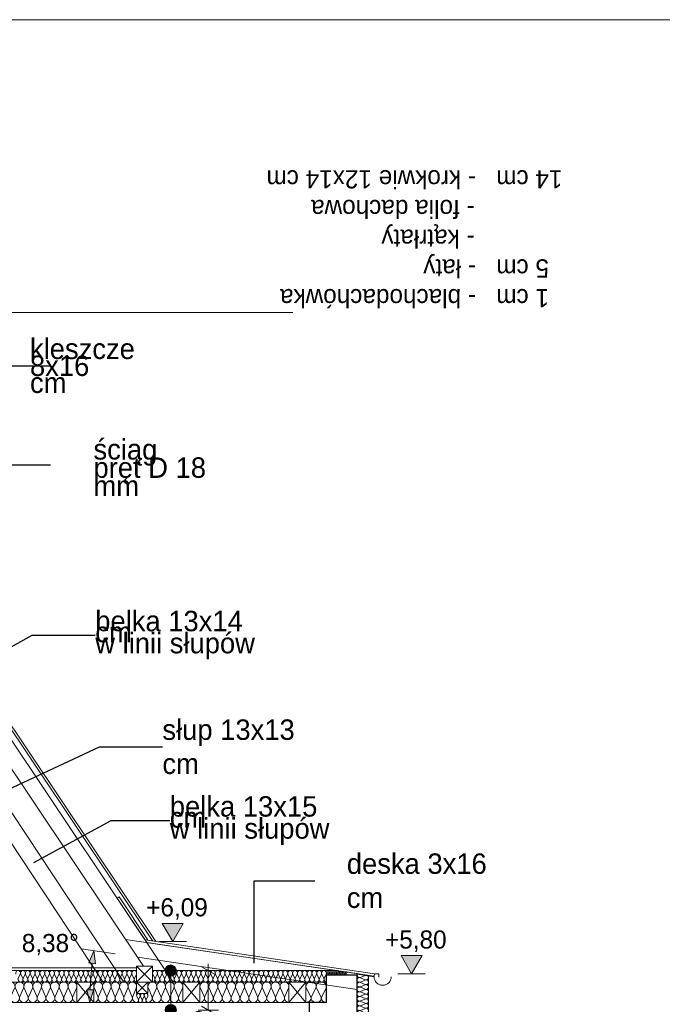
# Model space of a CAD drawing. Extents: x -623047 to -199286, y -27077 to 168279.
# Tile 15 of 194: x -607727 to -602074, y -6796 to 1873. Entities that reach past the tile are written whole.
import ezdxf

# ---------------------------------------------------------------- set-up
doc = ezdxf.new("R2010")
doc.units = 0
doc.header["$MEASUREMENT"] = 0
for name, color, linetype, lineweight in [('0_Nr_Pióra__21', 7, 'Continuous', 9), ('0_Nr_Pióra__5', 7, 'Continuous', 13), ('Arch opisy_Nr_Pióra__21', 7, 'Continuous', 9), ('ARCH TABELA_Nr_Pióra__21', 7, 'Continuous', 9), ('INWENT DACH_Nr_Pióra__21', 7, 'Continuous', 9), ('INWENT KONST. DREWNIANA_Nr_Pióra__21', 7, 'Continuous', 9), ('INWENT OPISY_Nr_Pióra__1', 7, 'Continuous', 25), ('INWENT OPISY_Nr_Pióra__21', 7, 'Continuous', 9), ('INWENT RURY SPUSTOWE_Nr_Pióra__21', 7, 'Continuous', 9), ('INWENT WYMIARY_Nr_Pióra__21', 7, 'Continuous', 9), ('INWENT.ŚCIANY_Nr_Pióra__1', 7, 'Continuous', 25), ('INWENT.ŚCIANY_Nr_Pióra__21', 7, 'Continuous', 9)]:
    doc.layers.add(name, color=color, linetype=linetype, lineweight=lineweight)
for name, color, linetype in [('Arch ocieplenie', 7, 'Continuous'), ('Arch opisy', 7, 'Continuous'), ('Inwent Izolacje', 7, 'Continuous'), ('INWENT WYMIARY', 7, 'Continuous')]:
    doc.layers.add(name, color=color, linetype=linetype)
for name, color, linetype, lineweight, true_color in [('Arch ocieplenie_Nr_Pióra__44', 7, 'Continuous', 13, 0x029e21), ('Arch stropy_Nr_Pióra__44', 7, 'Continuous', 13, 0x029e21), ('Arch stropy_Nr_Pióra__9', 7, 'Continuous', 13, 0x3dad99), ('Inwent Izolacje_Nr_Pióra__2', 7, 'Continuous', 13, 0x7f7f7f), ('INWENT.ŚCIANY_Nr_Pióra__3', 7, 'Continuous', 13, 0xff6600)]:
    doc.layers.add(name, color=color, linetype=linetype, lineweight=lineweight, true_color=true_color)
doc.styles.add('GENERATED_STYLE_2', font='txt')
doc.styles.add('GENERATED_STYLE_4', font='txt')
doc.styles.add('GENERATED_STYLE_5', font='txt')
doc.dimstyles.new('GENERATED_STYLE__4', dxfattribs={"dimtxt": 160.000002, "dimasz": 91.2, "dimexe": 0.18, "dimexo": 0, "dimgap": 0.09, "dimtad": 1, "dimdec": 0, "dimlfac": 0.1, "dimzin": 0, "dimdsep": 46, "dimtxsty": 'GENERATED_STYLE_2', "dimblk": 'ARROWHEAD_2', "dimblk1": 'ARROWHEAD_2', "dimblk2": 'ARROWHEAD_2', "dimcen": 0.09, "dimclrd": 7, "dimclre": 7, "dimclrt": 7, "dimazin": 0, "dimtfac": 1, "dimtdec": 4, "dimtmove": 2, "dimatfit": 3, "dimfxl": 0, "dimtolj": 1, "dimtzin": 0, "dimarcsym": 0})
doc.dimstyles.new('GENERATED_STYLE__5', dxfattribs={"dimtxt": 160.000002, "dimasz": 110.144928, "dimexe": 0.18, "dimexo": 40, "dimgap": 0.09, "dimtad": 1, "dimtih": 1, "dimtoh": 1, "dimdec": 0, "dimzin": 0, "dimdsep": 46, "dimtxsty": 'GENERATED_STYLE_2', "dimblk": 'ARROWHEAD_5', "dimblk1": 'ARROWHEAD_5', "dimblk2": 'ARROWHEAD_5', "dimcen": 0.09, "dimclrd": 7, "dimclre": 7, "dimclrt": 7, "dimazin": 0, "dimtfac": 1, "dimtdec": 4, "dimtmove": 2, "dimatfit": 3, "dimfxl": 0, "dimtolj": 1, "dimtzin": 0, "dimarcsym": 0})
doc.dimstyles.new('GENERATED_STYLE__7', dxfattribs={"dimtxt": 0.18, "dimasz": 182.4, "dimexe": 0.18, "dimexo": 0.0625, "dimgap": 0.09, "dimtad": 0, "dimtih": 1, "dimtoh": 1, "dimdec": 4, "dimzin": 0, "dimdsep": 46, "dimcen": 0.09, "dimadec": 0, "dimazin": 0, "dimtfac": 1, "dimtdec": 4, "dimtmove": 0, "dimatfit": 3, "dimldrblk": 'ARROWHEAD_5', "dimfxl": 0, "dimtolj": 1, "dimtzin": 0, "dimarcsym": 0})

# ---------------------------------------------------------------- blocks, each defined once
blk = doc.blocks.new('Izolacja cieplna 14_71', base_point=(-612699, -6599.6))
at = {"layer": 'Arch ocieplenie_Nr_Pióra__44', "linetype": 'Continuous'}
for p, q in [((-607739.8, -6569.8), (-607722.1, -6529.4)), ((-607718.5, -6529.4), (-607700.8, -6569.8)), ((-607697.3, -6569.8), (-607679.6, -6529.4)), ((-607676, -6529.4), (-607658.3, -6569.8)), ((-607654.7, -6569.8), (-607637, -6529.4)), ((-607633.4, -6529.4), (-607615.7, -6569.8)), ((-607612.2, -6569.8), (-607594.4, -6529.4)), ((-607590.9, -6529.4), (-607573.2, -6569.8)), ((-607569.6, -6569.8), (-607551.9, -6529.4)), ((-607548.3, -6529.4), (-607530.6, -6569.8)), ((-607527, -6569.8), (-607509.3, -6529.4)), ((-607505.8, -6529.4), (-607488.1, -6569.8)), ((-607484.5, -6569.8), (-607466.8, -6529.4)), ((-607463.2, -6529.4), (-607445.5, -6569.8)), ((-607441.9, -6569.8), (-607424.2, -6529.4)), ((-607420.7, -6529.4), (-607403, -6569.8)), ((-607399.4, -6569.8), (-607381.7, -6529.4)), ((-607378.1, -6529.4), (-607360.4, -6569.8)), ((-607356.8, -6569.8), (-607339.1, -6529.4)), ((-607335.6, -6529.4), (-607317.9, -6569.8)), ((-607314.3, -6569.8), (-607296.6, -6529.4)), ((-607293, -6529.4), (-607275.3, -6569.8)), ((-607271.7, -6569.8), (-607254, -6529.4)), ((-607250.4, -6529.4), (-607232.7, -6569.8)), ((-607229.2, -6569.8), (-607211.5, -6529.4)), ((-607207.9, -6529.4), (-607190.2, -6569.8)), ((-607186.6, -6569.8), (-607168.9, -6529.4)), ((-607165.3, -6529.4), (-607147.6, -6569.8)), ((-607144.1, -6569.8), (-607126.4, -6529.4)), ((-607122.8, -6529.4), (-607105.1, -6569.8)), ((-607101.5, -6569.8), (-607083.8, -6529.4)), ((-607080.2, -6529.4), (-607062.5, -6569.8)), ((-607059, -6569.8), (-607041.3, -6529.4)), ((-607037.7, -6529.4), (-607020, -6569.8)), ((-607016.4, -6569.8), (-606998.7, -6529.4)), ((-606995.1, -6529.4), (-606977.4, -6569.8)), ((-606973.9, -6569.8), (-606956.2, -6529.4)), ((-606952.6, -6529.4), (-606934.9, -6569.8)), ((-606931.3, -6569.8), (-606913.6, -6529.4)), ((-606910, -6529.4), (-606892.3, -6569.8)), ((-606888.7, -6569.8), (-606871, -6529.4)), ((-606867.5, -6529.4), (-606849.8, -6569.8)), ((-606846.2, -6569.8), (-606828.5, -6529.4)), ((-606824.9, -6529.4), (-606807.2, -6569.8)), ((-606803.6, -6569.8), (-606785.9, -6529.4)), ((-606782.4, -6529.4), (-606764.7, -6569.8)), ((-606761.1, -6569.8), (-606743.4, -6529.4)), ((-606739.8, -6529.4), (-606722.1, -6569.8)), ((-606718.5, -6569.8), (-606700.8, -6529.4))]:
    blk.add_line(p, q, dxfattribs=at)
for centre, start_param, end_param in [((-607741.6, -6520.9), 5.870392, 9.837571), ((-607699, -6520.9), 5.870392, 9.837571), ((-607656.5, -6520.9), 5.870392, 9.837571), ((-607613.9, -6520.9), 5.870392, 9.837571), ((-607571.4, -6520.9), 5.870392, 9.837571), ((-607528.8, -6520.9), 5.870392, 9.837571), ((-607486.3, -6520.9), 5.870392, 9.837571), ((-607443.7, -6520.9), 5.870392, 9.837571), ((-607401.2, -6520.9), 5.870392, 9.837571), ((-607358.6, -6520.9), 5.870392, 9.837571), ((-607316.1, -6520.9), 5.870392, 9.837571), ((-607273.5, -6520.9), 5.870392, 9.837571), ((-607231, -6520.9), 5.870392, 9.837571), ((-607188.4, -6520.9), 5.870392, 9.837571), ((-607145.9, -6520.9), 5.870392, 9.837571), ((-607103.3, -6520.9), 5.870392, 9.837571), ((-607060.7, -6520.9), 5.870392, 9.837571), ((-607018.2, -6520.9), 5.870392, 9.837571), ((-606975.6, -6520.9), 5.870392, 9.837571), ((-606933.1, -6520.9), 5.870392, 9.837571), ((-606890.5, -6520.9), 5.870392, 9.837571), ((-606848, -6520.9), 5.870392, 9.837571), ((-606805.4, -6520.9), 5.870392, 9.837571), ((-606762.9, -6520.9), 5.870392, 9.837571), ((-606720.3, -6520.9), 5.870392, 9.837571), ((-607720.3, -6578.4), 2.7288, 6.695979), ((-607677.8, -6578.4), 2.7288, 6.695979), ((-607635.2, -6578.4), 2.7288, 6.695979), ((-607592.7, -6578.4), 2.7288, 6.695979), ((-607550.1, -6578.4), 2.7288, 6.695979), ((-607507.6, -6578.4), 2.7288, 6.695979), ((-607465, -6578.4), 2.7288, 6.695979), ((-607422.4, -6578.4), 2.7288, 6.695979), ((-607379.9, -6578.4), 2.7288, 6.695979), ((-607337.3, -6578.4), 2.7288, 6.695979), ((-607294.8, -6578.4), 2.7288, 6.695979), ((-607252.2, -6578.4), 2.7288, 6.695979), ((-607209.7, -6578.4), 2.7288, 6.695979), ((-607167.1, -6578.4), 2.7288, 6.695979), ((-607124.6, -6578.4), 2.7288, 6.695979), ((-607082, -6578.4), 2.7288, 6.695979), ((-607039.5, -6578.4), 2.7288, 6.695979), ((-606996.9, -6578.4), 2.7288, 6.695979), ((-606954.4, -6578.4), 2.7288, 6.695979), ((-606911.8, -6578.4), 2.7288, 6.695979), ((-606869.3, -6578.4), 2.7288, 6.695979), ((-606826.7, -6578.4), 2.7288, 6.695979), ((-606784.2, -6578.4), 2.7288, 6.695979), ((-606741.6, -6578.4), 2.7288, 6.695979), ((-606699, -6578.4), 2.7288, 4.712389)]:
    blk.add_ellipse(centre, major_axis=(21.3, 0), ratio=0.999587, start_param=start_param, end_param=end_param, dxfattribs=at)
blk = doc.blocks.new('Izolacja cieplna 14_78', base_point=(-607924, -6779.6))
at = {"layer": 'Arch ocieplenie_Nr_Pióra__44', "linetype": 'Continuous'}
for p, q in [((-607920.8, -6653.3), (-607888.4, -6726)), ((-607881.9, -6726), (-607849.5, -6653.3)), ((-607843, -6653.3), (-607810.6, -6726)), ((-607804.1, -6726), (-607771.8, -6653.3)), ((-607765.2, -6653.3), (-607732.9, -6726)), ((-607726.3, -6726), (-607694, -6653.3)), ((-607687.4, -6653.3), (-607655.1, -6726)), ((-607648.6, -6726), (-607616.2, -6653.3)), ((-607609.7, -6653.3), (-607577.3, -6726)), ((-607570.8, -6726), (-607538.4, -6653.3)), ((-607531.9, -6653.3), (-607499.5, -6726)), ((-607493, -6726), (-607460.6, -6653.3)), ((-607454.1, -6653.3), (-607421.8, -6726)), ((-607415.2, -6726), (-607382.9, -6653.3)), ((-607376.3, -6653.3), (-607344, -6726)), ((-607337.4, -6726), (-607305.1, -6653.3)), ((-607298.6, -6653.3), (-607266.2, -6726)), ((-607259.7, -6726), (-607227.3, -6653.3))]:
    blk.add_line(p, q, dxfattribs=at)
for centre, start_param, end_param in [((-607885.2, -6637.9), 5.870392, 9.837571), ((-607807.4, -6637.9), 5.870392, 9.837571), ((-607729.6, -6637.9), 5.870392, 9.837571), ((-607651.8, -6637.9), 5.870392, 9.837571), ((-607574, -6637.9), 5.870392, 9.837571), ((-607496.3, -6637.9), 5.870392, 9.837571), ((-607418.5, -6637.9), 5.870392, 9.837571), ((-607340.7, -6637.9), 5.870392, 9.837571), ((-607262.9, -6637.9), 5.870392, 9.837571), ((-607924, -6741.3), 4.712389, 6.695979), ((-607846.3, -6741.3), 2.7288, 6.695979), ((-607768.5, -6741.3), 2.7288, 6.695979), ((-607690.7, -6741.3), 2.7288, 6.695979), ((-607612.9, -6741.3), 2.7288, 6.695979), ((-607535.2, -6741.3), 2.7288, 6.695979), ((-607457.4, -6741.3), 2.7288, 6.695979), ((-607379.6, -6741.3), 2.7288, 6.695979), ((-607301.8, -6741.3), 2.7288, 6.695979), ((-607224, -6741.3), 2.7288, 4.712389)]:
    blk.add_ellipse(centre, major_axis=(38.9, 0), ratio=0.984395, start_param=start_param, end_param=end_param, dxfattribs=at)
blk = doc.blocks.new('Izolacja cieplna 14_79', base_point=(-607074, -6779.6))
at = {"layer": 'Arch ocieplenie_Nr_Pióra__44', "linetype": 'Continuous'}
for p, q in [((-607070.9, -6653.3), (-607039.7, -6726)), ((-607033.4, -6726), (-607002.2, -6653.3)), ((-606995.9, -6653.3), (-606964.7, -6726)), ((-606958.4, -6726), (-606927.2, -6653.3)), ((-606920.9, -6653.3), (-606889.7, -6726)), ((-606883.4, -6726), (-606852.2, -6653.3)), ((-606845.9, -6653.3), (-606814.7, -6726)), ((-606808.4, -6726), (-606777.2, -6653.3)), ((-606770.9, -6653.3), (-606739.7, -6726)), ((-606733.4, -6726), (-606702.2, -6653.3))]:
    blk.add_line(p, q, dxfattribs=at)
for centre, start_param, end_param in [((-607036.5, -6637.9), 4.299595, 8.266775), ((-606961.5, -6637.9), 4.299595, 8.266775), ((-606886.5, -6637.9), 4.299595, 8.266775), ((-606811.5, -6637.9), 4.299595, 8.266775), ((-606736.5, -6637.9), 4.299595, 8.266775), ((-607074, -6741.3), 3.141593, 5.125182), ((-606999, -6741.3), 1.158004, 5.125183), ((-606924, -6741.3), 1.158004, 5.125183), ((-606849, -6741.3), 1.158004, 5.125183), ((-606774, -6741.3), 1.158004, 5.125183), ((-606699, -6741.3), 1.158004, 3.141593)]:
    blk.add_ellipse(centre, major_axis=(0, 38.3), ratio=0.979573, start_param=start_param, end_param=end_param, dxfattribs=at)
blk = doc.blocks.new('Izolacja cieplna 14_86', base_point=(-605029, -6599.6))
at = {"layer": 'Arch ocieplenie_Nr_Pióra__44', "linetype": 'Continuous'}
for p, q in [((-606539.6, -6569.8), (-606557.3, -6529.4)), ((-606518.3, -6529.4), (-606536, -6569.8)), ((-606497.1, -6569.8), (-606514.8, -6529.4)), ((-606475.8, -6529.4), (-606493.5, -6569.8)), ((-606454.6, -6569.8), (-606472.3, -6529.4)), ((-606433.3, -6529.4), (-606451, -6569.8)), ((-606412.1, -6569.8), (-606429.8, -6529.4)), ((-606390.8, -6529.4), (-606408.5, -6569.8)), ((-606369.6, -6569.8), (-606387.3, -6529.4)), ((-606348.3, -6529.4), (-606366, -6569.8)), ((-606327.1, -6569.8), (-606344.8, -6529.4)), ((-606305.8, -6529.4), (-606323.5, -6569.8)), ((-606284.6, -6569.8), (-606302.3, -6529.4)), ((-606263.3, -6529.4), (-606281, -6569.8)), ((-606242.1, -6569.8), (-606259.8, -6529.4)), ((-606220.8, -6529.4), (-606238.5, -6569.8)), ((-606199.6, -6569.8), (-606217.3, -6529.4)), ((-606178.3, -6529.4), (-606196, -6569.8)), ((-606157.1, -6569.8), (-606174.8, -6529.4)), ((-606135.8, -6529.4), (-606153.5, -6569.8)), ((-606114.6, -6569.8), (-606132.3, -6529.4)), ((-606093.3, -6529.4), (-606111, -6569.8)), ((-606072.1, -6569.8), (-606089.8, -6529.4)), ((-606050.8, -6529.4), (-606068.5, -6569.8)), ((-606029.6, -6569.8), (-606047.3, -6529.4)), ((-606008.3, -6529.4), (-606026, -6569.8)), ((-605987.1, -6569.8), (-606004.8, -6529.4)), ((-605965.8, -6529.4), (-605983.5, -6569.8)), ((-605944.6, -6569.8), (-605962.3, -6529.4)), ((-605923.3, -6529.4), (-605941, -6569.8)), ((-605902.1, -6569.8), (-605919.8, -6529.4)), ((-605880.8, -6529.4), (-605898.5, -6569.8)), ((-605859.6, -6569.8), (-605877.3, -6529.4)), ((-605838.3, -6529.4), (-605856, -6569.8)), ((-605817.1, -6569.8), (-605834.8, -6529.4)), ((-605795.8, -6529.4), (-605813.5, -6569.8)), ((-605774.6, -6569.8), (-605792.3, -6529.4)), ((-605753.3, -6529.4), (-605771, -6569.8)), ((-605732.1, -6569.8), (-605749.8, -6529.4)), ((-605710.8, -6529.4), (-605728.5, -6569.8)), ((-605689.6, -6569.8), (-605707.3, -6529.4)), ((-605668.3, -6529.4), (-605686, -6569.8)), ((-605647.1, -6569.8), (-605664.8, -6529.4)), ((-605625.8, -6529.4), (-605643.5, -6569.8)), ((-605604.6, -6569.8), (-605622.3, -6529.4)), ((-605583.3, -6529.4), (-605601, -6569.8)), ((-605562.1, -6569.8), (-605579.8, -6529.4)), ((-605540.8, -6529.4), (-605558.5, -6569.8)), ((-605519.6, -6569.8), (-605537.3, -6529.4)), ((-605498.3, -6529.4), (-605516, -6569.8)), ((-605477.1, -6569.8), (-605494.8, -6529.4)), ((-605455.8, -6529.4), (-605473.5, -6569.8)), ((-605434.6, -6569.8), (-605452.3, -6529.4)), ((-605413.3, -6529.4), (-605431, -6569.8)), ((-605392.1, -6569.8), (-605409.8, -6529.4)), ((-605370.8, -6529.4), (-605388.5, -6569.8)), ((-605349.6, -6569.8), (-605367.3, -6529.4)), ((-605328.3, -6529.4), (-605346, -6569.8)), ((-605307.1, -6569.8), (-605324.8, -6529.4)), ((-605285.8, -6529.4), (-605303.5, -6569.8)), ((-605264.6, -6569.8), (-605282.3, -6529.4)), ((-605243.3, -6529.4), (-605261, -6569.8)), ((-605222.1, -6569.8), (-605239.8, -6529.4)), ((-605200.8, -6529.4), (-605218.5, -6569.8)), ((-605179.6, -6569.8), (-605197.3, -6529.4)), ((-605158.3, -6529.4), (-605176, -6569.8)), ((-605137.1, -6569.8), (-605154.8, -6529.4)), ((-605115.8, -6529.4), (-605133.5, -6569.8)), ((-605094.6, -6569.8), (-605112.3, -6529.4)), ((-605073.3, -6529.4), (-605091, -6569.8)), ((-605052.1, -6569.8), (-605069.8, -6529.4)), ((-605030.8, -6529.4), (-605048.5, -6569.8))]:
    blk.add_line(p, q, dxfattribs=at)
for centre, start_param, end_param in [((-606537.8, -6520.9), 1.158003, 5.125183), ((-606495.3, -6520.9), 1.158003, 5.125183), ((-606452.8, -6520.9), 1.158003, 5.125183), ((-606410.3, -6520.9), 1.158003, 5.125183), ((-606367.8, -6520.9), 1.158003, 5.125183), ((-606325.3, -6520.9), 1.158003, 5.125183), ((-606282.8, -6520.9), 1.158003, 5.125183), ((-606240.3, -6520.9), 1.158003, 5.125183), ((-606197.8, -6520.9), 1.158003, 5.125183), ((-606155.3, -6520.9), 1.158003, 5.125183), ((-606112.8, -6520.9), 1.158003, 5.125183), ((-606070.3, -6520.9), 1.158003, 5.125183), ((-606027.8, -6520.9), 1.158003, 5.125183), ((-605985.3, -6520.9), 1.158003, 5.125183), ((-605942.8, -6520.9), 1.158003, 5.125183), ((-605900.3, -6520.9), 1.158003, 5.125183), ((-605857.8, -6520.9), 1.158003, 5.125183), ((-605815.3, -6520.9), 1.158003, 5.125183), ((-605772.8, -6520.9), 1.158003, 5.125183), ((-605730.3, -6520.9), 1.158003, 5.125183), ((-605687.8, -6520.9), 1.158003, 5.125183), ((-605645.3, -6520.9), 1.158003, 5.125183), ((-605602.8, -6520.9), 1.158003, 5.125183), ((-605560.3, -6520.9), 1.158003, 5.125183), ((-605517.8, -6520.9), 1.158003, 5.125183), ((-605475.3, -6520.9), 1.158003, 5.125183), ((-605432.8, -6520.9), 1.158003, 5.125183), ((-605390.3, -6520.9), 1.158003, 5.125183), ((-605347.8, -6520.9), 1.158003, 5.125183), ((-605305.3, -6520.9), 1.158003, 5.125183), ((-605262.8, -6520.9), 1.158003, 5.125183), ((-605220.3, -6520.9), 1.158003, 5.125183), ((-605177.8, -6520.9), 1.158003, 5.125183), ((-605135.3, -6520.9), 1.158003, 5.125183), ((-605092.8, -6520.9), 1.158003, 5.125183), ((-605050.3, -6520.9), 1.158003, 5.125183), ((-606559, -6578.3), 0, 1.983589), ((-606516.5, -6578.3), 4.299595, 8.266774), ((-606474, -6578.3), 4.299595, 8.266774), ((-606431.5, -6578.3), 4.299595, 8.266774), ((-606389, -6578.3), 4.299595, 8.266774), ((-606346.5, -6578.3), 4.299595, 8.266774), ((-606304, -6578.3), 4.299595, 8.266774), ((-606261.5, -6578.3), 4.299595, 8.266774), ((-606219, -6578.3), 4.299595, 8.266774), ((-606176.5, -6578.3), 4.299595, 8.266774), ((-606134, -6578.3), 4.299595, 8.266774), ((-606091.5, -6578.3), 4.299595, 8.266774), ((-606049, -6578.3), 4.299595, 8.266774), ((-606006.5, -6578.3), 4.299595, 8.266774), ((-605964, -6578.3), 4.299595, 8.266774), ((-605921.5, -6578.3), 4.299595, 8.266774), ((-605879, -6578.3), 4.299595, 8.266774), ((-605836.5, -6578.3), 4.299595, 8.266774), ((-605794, -6578.3), 4.299595, 8.266774), ((-605751.5, -6578.3), 4.299595, 8.266774), ((-605709, -6578.3), 4.299595, 8.266774), ((-605666.5, -6578.3), 4.299595, 8.266774), ((-605624, -6578.3), 4.299595, 8.266774), ((-605581.5, -6578.3), 4.299595, 8.266774), ((-605539, -6578.3), 4.299595, 8.266774), ((-605496.5, -6578.3), 4.299595, 8.266774), ((-605454, -6578.3), 4.299595, 8.266774), ((-605411.5, -6578.3), 4.299595, 8.266774), ((-605369, -6578.3), 4.299595, 8.266774), ((-605326.5, -6578.3), 4.299595, 8.266774), ((-605284, -6578.3), 4.299595, 8.266774), ((-605241.5, -6578.3), 4.299595, 8.266774), ((-605199, -6578.3), 4.299595, 8.266774), ((-605156.5, -6578.3), 4.299595, 8.266774), ((-605114, -6578.3), 4.299595, 8.266774), ((-605071.5, -6578.3), 4.299595, 8.266774), ((-605029, -6578.3), 4.299596, 6.283185)]:
    blk.add_ellipse(centre, major_axis=(0, -21.3), ratio=0.99917, start_param=start_param, end_param=end_param, dxfattribs=at)
blk = doc.blocks.new('Izolacja cieplna 14_87', base_point=(-604849, -6539.6))
at = {"layer": 'Arch ocieplenie_Nr_Pióra__44', "linetype": 'Continuous'}
for p, q in [((-605023.2, -6530.7), (-605028.5, -6518.6)), ((-605016.7, -6518.6), (-605022.1, -6530.7)), ((-605010.3, -6530.7), (-605015.6, -6518.6)), ((-605003.9, -6518.6), (-605009.2, -6530.7)), ((-604997.4, -6530.7), (-605002.8, -6518.6)), ((-604991, -6518.6), (-604996.4, -6530.7)), ((-604984.6, -6530.7), (-604989.9, -6518.6)), ((-604978.2, -6518.6), (-604983.5, -6530.7)), ((-604971.7, -6530.7), (-604977.1, -6518.6)), ((-604965.3, -6518.6), (-604970.6, -6530.7)), ((-604958.9, -6530.7), (-604964.2, -6518.6)), ((-604952.4, -6518.6), (-604957.8, -6530.7)), ((-604946, -6530.7), (-604951.4, -6518.6)), ((-604939.6, -6518.6), (-604944.9, -6530.7)), ((-604933.2, -6530.7), (-604938.5, -6518.6)), ((-604926.7, -6518.6), (-604932.1, -6530.7)), ((-604920.3, -6530.7), (-604925.6, -6518.6)), ((-604913.9, -6518.6), (-604919.2, -6530.7)), ((-604907.4, -6530.7), (-604912.8, -6518.6)), ((-604901, -6518.6), (-604906.4, -6530.7)), ((-604894.6, -6530.7), (-604899.9, -6518.6)), ((-604888.2, -6518.6), (-604893.5, -6530.7)), ((-604881.7, -6530.7), (-604887.1, -6518.6)), ((-604875.3, -6518.6), (-604880.6, -6530.7)), ((-604868.9, -6530.7), (-604874.2, -6518.6)), ((-604862.4, -6518.6), (-604867.8, -6530.7)), ((-604856, -6530.7), (-604861.4, -6518.6)), ((-604849.6, -6518.6), (-604854.9, -6530.7))]:
    blk.add_line(p, q, dxfattribs=at)
for centre, start_param, end_param in [((-605022.6, -6516), 2.728799, 6.695979), ((-605029, -6533.2), 1.570796, 3.554385), ((-605016.2, -6533.2), 5.870392, 9.837571), ((-605009.8, -6516), 2.728799, 6.695979), ((-605003.3, -6533.2), 5.870392, 9.837571), ((-604996.9, -6516), 2.728799, 6.695979), ((-604990.5, -6533.2), 5.870392, 9.837571), ((-604984, -6516), 2.728799, 6.695979), ((-604977.6, -6533.2), 5.870392, 9.837571), ((-604971.2, -6516), 2.728799, 6.695979), ((-604964.8, -6533.2), 5.870392, 9.837571), ((-604958.3, -6516), 2.728799, 6.695979), ((-604951.9, -6533.2), 5.870392, 9.837571), ((-604945.5, -6516), 2.728799, 6.695979), ((-604939, -6533.2), 5.870392, 9.837571), ((-604932.6, -6516), 2.728799, 6.695979), ((-604926.2, -6533.2), 5.870392, 9.837571), ((-604919.8, -6516), 2.728799, 6.695979), ((-604913.3, -6533.2), 5.870392, 9.837571), ((-604906.9, -6516), 2.728799, 6.695979), ((-604900.5, -6533.2), 5.870392, 9.837571), ((-604894, -6516), 2.728799, 6.695979), ((-604887.6, -6533.2), 5.870392, 9.837571), ((-604881.2, -6516), 2.728799, 6.695979), ((-604874.8, -6533.2), 5.870392, 9.837571), ((-604868.3, -6516), 2.728799, 6.695979), ((-604861.9, -6533.2), 5.870392, 9.837571), ((-604855.5, -6516), 2.728799, 6.695979), ((-604849, -6533.2), 5.870392, 7.853982)]:
    blk.add_ellipse(centre, major_axis=(-6.43, 0), ratio=0.992498, start_param=start_param, end_param=end_param, dxfattribs=at)
blk = doc.blocks.new('Izolacja cieplna 14_88', base_point=(-606599, -6779.6))
at = {"layer": 'Arch ocieplenie_Nr_Pióra__44', "linetype": 'Continuous'}
for p, q in [((-606683.8, -6755.8), (-606697.6, -6723.5)), ((-606667.1, -6723.5), (-606681, -6755.8)), ((-606650.4, -6755.8), (-606664.3, -6723.5)), ((-606633.8, -6723.5), (-606647.6, -6755.8)), ((-606617.1, -6755.8), (-606631, -6723.5)), ((-606600.4, -6723.5), (-606614.3, -6755.8))]:
    blk.add_line(p, q, dxfattribs=at)
for centre, start_param, end_param in [((-606682.4, -6716.6), 1.158003, 5.125183), ((-606699, -6762.6), 0, 1.983589), ((-606665.7, -6762.6), 4.299595, 8.266774), ((-606649, -6716.6), 1.158003, 5.125183), ((-606632.4, -6762.6), 4.299595, 8.266774), ((-606615.7, -6716.6), 1.158003, 5.125183), ((-606599, -6762.6), 4.299596, 6.283185)]:
    blk.add_ellipse(centre, major_axis=(0, -17), ratio=0.97953, start_param=start_param, end_param=end_param, dxfattribs=at)
blk = doc.blocks.new('Izolacja cieplna 14_89', base_point=(-606291.5, -6779.6))
at = {"layer": 'Arch ocieplenie_Nr_Pióra__44', "linetype": 'Continuous'}
for p, q in [((-606563.8, -6726), (-606595.8, -6653.3)), ((-606525.4, -6653.3), (-606557.4, -6726)), ((-606487, -6726), (-606518.9, -6653.3)), ((-606448.5, -6653.3), (-606480.5, -6726)), ((-606410.1, -6726), (-606442.1, -6653.3)), ((-606371.6, -6653.3), (-606403.6, -6726)), ((-606333.2, -6726), (-606365.2, -6653.3)), ((-606294.8, -6653.3), (-606326.8, -6726))]:
    blk.add_line(p, q, dxfattribs=at)
for centre, start_param, end_param in [((-606560.6, -6637.9), 2.728799, 6.695979), ((-606483.7, -6637.9), 2.728799, 6.695979), ((-606406.9, -6637.9), 2.728799, 6.695979), ((-606330, -6637.9), 2.728799, 6.695979), ((-606599, -6741.3), 1.570796, 3.554385), ((-606522.2, -6741.3), 5.870392, 9.837571), ((-606445.3, -6741.3), 5.870392, 9.837571), ((-606368.4, -6741.3), 5.870392, 9.837571), ((-606291.5, -6741.3), 5.870392, 7.853982)]:
    blk.add_ellipse(centre, major_axis=(-38.4, 0), ratio=0.995978, start_param=start_param, end_param=end_param, dxfattribs=at)
blk = doc.blocks.new('Izolacja cieplna 14_90', base_point=(-605359, -6779.6))
at = {"layer": 'Arch ocieplenie_Nr_Pióra__44', "linetype": 'Continuous'}
for p, q in [((-606105.7, -6726), (-606138.3, -6653.3)), ((-606066.6, -6653.3), (-606099.1, -6726)), ((-606027.5, -6726), (-606060, -6653.3)), ((-605988.3, -6653.3), (-606020.9, -6726)), ((-605949.2, -6726), (-605981.8, -6653.3)), ((-605910.1, -6653.3), (-605942.6, -6726)), ((-605871, -6726), (-605903.5, -6653.3)), ((-605831.8, -6653.3), (-605864.4, -6726)), ((-605792.7, -6726), (-605825.3, -6653.3)), ((-605753.6, -6653.3), (-605786.1, -6726)), ((-605714.5, -6726), (-605747, -6653.3)), ((-605675.3, -6653.3), (-605707.9, -6726)), ((-605636.2, -6726), (-605668.8, -6653.3)), ((-605597.1, -6653.3), (-605629.6, -6726)), ((-605558, -6726), (-605590.5, -6653.3)), ((-605518.8, -6653.3), (-605551.4, -6726)), ((-605479.7, -6726), (-605512.3, -6653.3)), ((-605440.6, -6653.3), (-605473.1, -6726)), ((-605401.5, -6726), (-605434, -6653.3)), ((-605362.3, -6653.3), (-605394.9, -6726))]:
    blk.add_line(p, q, dxfattribs=at)
for centre, start_param, end_param in [((-606102.4, -6637.9), 2.728799, 6.695979), ((-606024.2, -6637.9), 2.728799, 6.695979), ((-605945.9, -6637.9), 2.728799, 6.695979), ((-605867.7, -6637.9), 2.728799, 6.695979), ((-605789.4, -6637.9), 2.728799, 6.695979), ((-605711.2, -6637.9), 2.728799, 6.695979), ((-605632.9, -6637.9), 2.728799, 6.695979), ((-605554.7, -6637.9), 2.728799, 6.695979), ((-605476.4, -6637.9), 2.728799, 6.695979), ((-605398.2, -6637.9), 2.728799, 6.695979), ((-606141.5, -6741.3), 1.570796, 3.554385), ((-606063.3, -6741.3), 5.870392, 9.837571), ((-605985, -6741.3), 5.870392, 9.837571), ((-605906.8, -6741.3), 5.870392, 9.837571), ((-605828.5, -6741.3), 5.870392, 9.837571), ((-605750.3, -6741.3), 5.870392, 9.837571), ((-605672, -6741.3), 5.870392, 9.837571), ((-605593.8, -6741.3), 5.870392, 9.837571), ((-605515.5, -6741.3), 5.870392, 9.837571), ((-605437.3, -6741.3), 5.870392, 9.837571), ((-605359, -6741.3), 5.870392, 7.853982)]:
    blk.add_ellipse(centre, major_axis=(-39.1, 0), ratio=0.978477, start_param=start_param, end_param=end_param, dxfattribs=at)
blk = doc.blocks.new('Izolacja cieplna 14_91', base_point=(-605029, -6779.6))
at = {"layer": 'Arch ocieplenie_Nr_Pióra__44', "linetype": 'Continuous'}
for p, q in [((-605167.8, -6726), (-605205.3, -6653.3)), ((-605122.8, -6653.3), (-605160.3, -6726)), ((-605077.8, -6726), (-605115.3, -6653.3)), ((-605032.8, -6653.3), (-605070.3, -6726))]:
    blk.add_line(p, q, dxfattribs=at)
for centre, start_param, end_param in [((-605164, -6637.9), 2.728799, 6.695979), ((-605074, -6637.9), 2.728799, 6.695979), ((-605209, -6741.3), 1.570796, 3.554385), ((-605119, -6741.3), 5.870392, 9.837571), ((-605029, -6741.3), 5.870392, 7.853982)]:
    blk.add_ellipse(centre, major_axis=(-45, 0), ratio=0.850731, start_param=start_param, end_param=end_param, dxfattribs=at)
blk = doc.blocks.new('Izolacja cieplna 14_173', base_point=(-604759, -6539.6))
at = {"layer": 'Inwent Izolacje_Nr_Pióra__2', "linetype": 'Continuous'}
for p, q in [((-604688.8, -6541.4), (-604729.2, -6558.7)), ((-604729.2, -6562.2), (-604688.8, -6579.4)), ((-604688.8, -6582.9), (-604729.2, -6600.2)), ((-604729.2, -6603.7), (-604688.8, -6621)), ((-604688.8, -6624.5), (-604729.2, -6641.8)), ((-604729.2, -6645.3), (-604688.8, -6662.6)), ((-604688.8, -6666.1), (-604729.2, -6683.4)), ((-604729.2, -6686.9), (-604688.8, -6704.2)), ((-604688.8, -6707.7), (-604729.2, -6725)), ((-604729.2, -6728.5), (-604688.8, -6745.8)), ((-604688.8, -6749.3), (-604729.2, -6766.6)), ((-604729.2, -6770), (-604688.8, -6787.3)), ((-604688.8, -6790.8), (-604729.2, -6808.1)), ((-604729.2, -6811.6), (-604688.8, -6828.9)), ((-604688.8, -6832.4), (-604729.2, -6849.7)), ((-604729.2, -6853.2), (-604688.8, -6870.5)), ((-604688.8, -6874), (-604729.2, -6891.3)), ((-604729.2, -6894.8), (-604688.8, -6912.1)), ((-604688.8, -6915.6), (-604729.2, -6932.9)), ((-604729.2, -6936.4), (-604688.8, -6953.7)), ((-604688.8, -6957.2), (-604729.2, -6974.4)), ((-604729.2, -6977.9), (-604688.8, -6995.2)), ((-604688.8, -6998.7), (-604729.2, -7016)), ((-604729.2, -7019.5), (-604688.8, -7036.8)), ((-604688.8, -7040.3), (-604729.2, -7057.6)), ((-604729.2, -7061.1), (-604688.8, -7078.4)), ((-604688.8, -7081.9), (-604729.2, -7099.2)), ((-604729.2, -7102.7), (-604688.8, -7120)), ((-604688.8, -7123.5), (-604729.2, -7140.8)), ((-604729.2, -7144.3), (-604688.8, -7161.6)), ((-604688.8, -7165), (-604729.2, -7182.3)), ((-604729.2, -7185.8), (-604688.8, -7203.1)), ((-604688.8, -7206.6), (-604729.2, -7223.9)), ((-604729.2, -7227.4), (-604688.8, -7244.7)), ((-604688.8, -7248.2), (-604729.2, -7265.5)), ((-604729.2, -7269), (-604688.8, -7286.3)), ((-604688.8, -7289.8), (-604729.2, -7307.1)), ((-604729.2, -7310.6), (-604688.8, -7327.9))]:
    blk.add_line(p, q, dxfattribs=at)
for centre, start_param, end_param in [((-604737.8, -6581.2), 1.158004, 5.125183), ((-604737.8, -6539.6), 3.141593, 5.125182), ((-604680.3, -6560.4), 4.299595, 8.266775), ((-604680.3, -6602), 4.299595, 8.266775), ((-604737.8, -6622.8), 1.158004, 5.125183), ((-604737.8, -6664.4), 1.158004, 5.125183), ((-604680.3, -6643.6), 4.299595, 8.266775), ((-604680.3, -6685.1), 4.299595, 8.266775), ((-604737.8, -6705.9), 1.158004, 5.125183), ((-604737.8, -6747.5), 1.158004, 5.125183), ((-604680.3, -6726.7), 4.299595, 8.266775), ((-604680.3, -6768.3), 4.299595, 8.266775), ((-604737.8, -6789.1), 1.158004, 5.125183), ((-604737.8, -6830.7), 1.158004, 5.125183), ((-604680.3, -6809.9), 4.299595, 8.266775), ((-604680.3, -6851.5), 4.299595, 8.266775), ((-604737.8, -6872.2), 1.158004, 5.125183), ((-604737.8, -6913.8), 1.158004, 5.125183), ((-604737.8, -6955.4), 1.158004, 5.125183), ((-604680.3, -6893), 4.299595, 8.266775), ((-604680.3, -6934.6), 4.299595, 8.266775), ((-604737.8, -6997), 1.158004, 5.125183), ((-604737.8, -7038.6), 1.158004, 5.125183), ((-604680.3, -6976.2), 4.299595, 8.266775), ((-604680.3, -7017.8), 4.299595, 8.266775), ((-604737.8, -7080.1), 1.158004, 5.125183), ((-604737.8, -7121.7), 1.158004, 5.125183), ((-604680.3, -7059.4), 4.299595, 8.266775), ((-604680.3, -7100.9), 4.299595, 8.266775), ((-604737.8, -7163.3), 1.158004, 5.125183), ((-604737.8, -7204.9), 1.158004, 5.125183), ((-604680.3, -7142.5), 4.299595, 8.266775), ((-604680.3, -7184.1), 4.299595, 8.266775), ((-604737.8, -7246.5), 1.158004, 5.125183), ((-604737.8, -7288), 1.158004, 5.125183), ((-604680.3, -7225.7), 4.299595, 8.266775), ((-604680.3, -7267.2), 4.299595, 8.266775), ((-604737.8, -7329.6), 1.158004, 3.141593), ((-604680.3, -7308.8), 4.299595, 8.266775)]:
    blk.add_ellipse(centre, major_axis=(21.3, 0), ratio=0.977509, start_param=start_param, end_param=end_param, dxfattribs=at)
blk = doc.blocks.new('Wymiary_31', base_point=(-606380.9, -6243.5))
at = {"layer": 'INWENT WYMIARY_Nr_Pióra__21', "linetype": 'Continuous'}
blk.add_hatch(color=256, dxfattribs=at).paths.add_polyline_path([(-606380.9, -6243.5), (-606473.7, -6083.5), (-606288.1, -6083.5)], flags=0)
for p, q in [((-606380.9, -6243.5), (-606473.7, -6083.5)), ((-606473.7, -6083.5), (-606288.1, -6083.5)), ((-606288.1, -6083.5), (-606380.9, -6243.5)), ((-606380.9, -6243.5), (-606500.9, -6243.5)), ((-606380.9, -6243.5), (-606260.9, -6243.5))]:
    blk.add_line(p, q, dxfattribs=at)
at = {"layer": 'INWENT WYMIARY_Nr_Pióra__21', "insert": (-606614.3, -6051.5), "char_height": 160, "attachment_point": 7, "style": 'GENERATED_STYLE_2'}
blk.add_mtext('{+6,09}', dxfattribs=at)
blk = doc.blocks.new('Wymiary_32', base_point=(-604279.7, -6527.1))
at = {"layer": 'INWENT WYMIARY_Nr_Pióra__21', "linetype": 'Continuous'}
blk.add_hatch(color=256, dxfattribs=at).paths.add_polyline_path([(-604279.7, -6527.1), (-604372.5, -6367.1), (-604186.9, -6367.1)], flags=0)
for p, q in [((-604279.7, -6527.1), (-604372.5, -6367.1)), ((-604372.5, -6367.1), (-604186.9, -6367.1)), ((-604186.9, -6367.1), (-604279.7, -6527.1)), ((-604279.7, -6527.1), (-604399.7, -6527.1)), ((-604279.7, -6527.1), (-604159.7, -6527.1))]:
    blk.add_line(p, q, dxfattribs=at)
at = {"layer": 'INWENT WYMIARY_Nr_Pióra__21', "insert": (-604513.1, -6335.1), "char_height": 160, "attachment_point": 7, "style": 'GENERATED_STYLE_2'}
blk.add_mtext('{+5,80}', dxfattribs=at)
blk = doc.blocks.new('*D632')
at = {"layer": 'INWENT WYMIARY_Nr_Pióra__21', "linetype": 'Continuous'}
for p, q in [((-605978.4, -6499.6), (-606158.4, -6499.6)), ((-606008.4, -6534.3), (-606128.4, -6465)), ((-606068.4, -6499.6), (-606068.4, -6440.9)), ((-606068.4, -6847.1), (-606068.4, -6499.6)), ((-605978.4, -6847.1), (-606158.4, -6847.1)), ((-606128.4, -6812.5), (-606008.4, -6881.8))]:
    blk.add_line(p, q, dxfattribs=at)
at = {"layer": 'INWENT WYMIARY_Nr_Pióra__21', "char_height": 160, "attachment_point": 7, "rotation": 90, "style": 'GENERATED_STYLE_2'}
for s, insert in [('{35}', (-606100.4, -7083.9)), ('{267}', (-606100.4, -8337))]:
    blk.add_mtext(s, dxfattribs=dict(at, insert=insert))
blk = doc.blocks.new('ARROWHEAD_2')
at = {"color": 0, "linetype": 'Continuous', "lineweight": 0}
for p, q in [((0, 0), (-1, 0)), ((-0.378, -0.655), (0.378, 0.655))]:
    blk.add_line(p, q, dxfattribs=at)
blk = doc.blocks.new('*D774')
at = {"layer": '0_Nr_Pióra__5', "linetype": 'Continuous'}
for points in [[(-612130.7, -6296.7), (-612178.5, -6191.1), (-612119.3, -6181.3)], [(-612095.3, -6779.6), (-612067.2, -6892.1), (-612127.1, -6891.1)]]:
    blk.add_hatch(color=256, dxfattribs=at).paths.add_polyline_path(points, flags=0)
for p, q in [((-612178.5, -6191.1), (-612119.3, -6181.3)), ((-612130.7, -6296.7), (-612178.5, -6191.1)), ((-612130.7, -6296.7), (-612119.3, -6181.3)), ((-612509, -6352.4), (-612023.1, -6280.8)), ((-612095.3, -6779.6), (-612127.1, -6891.1)), ((-612095.3, -6779.6), (-612067.2, -6892.1)), ((-612067.2, -6892.1), (-612127.1, -6891.1))]:
    blk.add_line(p, q, dxfattribs=at)
for start, end in [(10.3217, 10.82439), (0, 8.38472), (357.56033, 358.06302)]:
    blk.add_arc((-615407.2, -6779.6), 3312, start, end, dxfattribs=at)
at = {"layer": '0_Nr_Pióra__21', "insert": (-611944.5, -6253.3), "char_height": 160, "attachment_point": 7, "style": 'GENERATED_STYLE_2'}
blk.add_mtext('{8,38°}', dxfattribs=at)
blk = doc.blocks.new('ARROWHEAD_5')
at = {"color": 0, "linetype": 'Continuous', "lineweight": 0}
blk.add_line((0, 0), (-1, 0), dxfattribs=at)
blk.add_solid([(-1, 0.2679), (0, 0), (-1, -0.2679), (-1, 0.2679)], dxfattribs=at)
blk = doc.blocks.new('*D775')
at = {"layer": '0_Nr_Pióra__5', "linetype": 'Continuous'}
for points in [[(-607076.1, -6324.9), (-607060.6, -6439.8), (-607120.1, -6432.1)], [(-607109.4, -6779.6), (-607137.4, -6667.1), (-607077.4, -6668.2)]]:
    blk.add_hatch(color=256, dxfattribs=at).paths.add_polyline_path(points, flags=0)
for p, q in [((-606889.1, -6352.4), (-607183.6, -6309)), ((-607076.1, -6324.9), (-607120.1, -6432.1)), ((-607076.1, -6324.9), (-607060.6, -6439.8)), ((-607060.6, -6439.8), (-607120.1, -6432.1)), ((-607109.4, -6779.6), (-607137.4, -6667.1)), ((-607137.4, -6667.1), (-607077.4, -6668.2)), ((-607109.4, -6779.6), (-607077.4, -6668.2))]:
    blk.add_line(p, q, dxfattribs=at)
blk.add_arc((-603990.9, -6779.6), 3118.5, 173.67242, 177.94286, dxfattribs=at)
at = {"layer": '0_Nr_Pióra__21', "insert": (-607709.4, -6366.1), "char_height": 160, "attachment_point": 7, "style": 'GENERATED_STYLE_2'}
blk.add_mtext('{8,38°}', dxfattribs=at)
blk = doc.blocks.new('Linia_115', base_point=(-606398.9, -6499.6))
at = {"layer": 'Arch opisy_Nr_Pióra__21', "linetype": 'Continuous'}
for points in [[(-606348.9, -6499.6), (-606352.7, -6480.5), (-606363.6, -6464.3), (-606379.8, -6453.4), (-606398.9, -6449.6), (-606418, -6453.4), (-606434.3, -6464.3), (-606445.1, -6480.5), (-606448.9, -6499.6), (-606445.1, -6518.7), (-606434.3, -6535), (-606418, -6545.8), (-606398.9, -6549.6), (-606379.8, -6545.8), (-606363.6, -6535), (-606352.7, -6518.7)], [(-606348.9, -6847.1), (-606352.7, -6828), (-606363.6, -6811.8), (-606379.8, -6800.9), (-606398.9, -6797.1), (-606418, -6800.9), (-606434.3, -6811.8), (-606445.1, -6828), (-606448.9, -6847.1), (-606445.1, -6866.2), (-606434.3, -6882.5), (-606418, -6893.3), (-606398.9, -6897.1), (-606379.8, -6893.3), (-606363.6, -6882.5), (-606352.7, -6866.2)]]:
    blk.add_hatch(color=256, dxfattribs=at).paths.add_polyline_path(points, flags=0)
blk.add_line((-606398.9, -6549.6), (-606398.9, -6797.1), dxfattribs=at)
for centre in [(-606398.9, -6499.6), (-606398.9, -6847.1)]:
    blk.add_circle(centre, 50, dxfattribs=at)

msp = doc.modelspace()

# ---------------------------------------------------------------- linework, layer by layer
at = {"layer": 'Arch stropy_Nr_Pióra__44', "linetype": 'Continuous'}
msp.add_line((-606559, -6499.6), (-604930.4, -6499.6), dxfattribs=at)
at = {"layer": 'Arch stropy_Nr_Pióra__9', "linetype": 'Continuous'}
for p, q in [((-606699, -6474.6), (-612699, -6474.6)), ((-606699, -6499.6), (-612699, -6499.6))]:
    msp.add_line(p, q, dxfattribs=at)
at = {"layer": 'ARCH TABELA_Nr_Pióra__21', "linetype": 'Continuous'}
msp.add_line((-623047, 1872.9), (-582297, 1872.9), dxfattribs=at)
at = {"layer": 'INWENT DACH_Nr_Pióra__21', "linetype": 'Continuous'}
for p, q in [((-604609.5, -6552.7), (-604757.8, -6530.9)), ((-604606.7, -6527.1), (-604569.5, -6527.1)), ((-604569.5, -6527.1), (-604569.5, -6557.1))]:
    msp.add_line(p, q, dxfattribs=at)
at = {"layer": 'INWENT KONST. DREWNIANA_Nr_Pióra__21', "linetype": 'Continuous'}
for p, q in [((-609699, -1505), (-606530.9, -6243.5)), ((-609699, -1541), (-606557.6, -6239.6)), ((-609699, -1631), (-606377, -6599.6)), ((-608247, -4054.6), (-606639, -6459.6)), ((-606812.6, -6599.6), (-608379, -4232.8)), ((-606992.5, -6599.6), (-608379, -4504.6)), ((-604759, -6524.9), (-606796.2, -6224.6)), ((-604759, -6666.4), (-606691.2, -6381.6)), ((-606559, -6459.6), (-606699, -6459.6)), ((-606699, -6459.6), (-606699, -6599.6)), ((-606699, -6599.6), (-606559, -6459.6)), ((-606559, -6599.6), (-606699, -6459.6)), ((-606559, -6599.6), (-606559, -6459.6)), ((-604759, -6666.4), (-604759, -6524.9)), ((-605029, -6599.6), (-614369, -6599.6)), ((-607224, -6779.6), (-607224, -6599.6)), ((-607224, -6599.6), (-607074, -6599.6)), ((-607224, -6599.6), (-607074, -6779.6)), ((-607224, -6779.6), (-607074, -6599.6)), ((-607074, -6599.6), (-607074, -6779.6)), ((-606699, -6599.6), (-606559, -6599.6)), ((-606699, -6599.6), (-606699, -6699.6)), ((-606599, -6599.6), (-606699, -6599.6)), ((-606699, -6599.6), (-606599, -6699.6)), ((-606699, -6699.6), (-606599, -6599.6)), ((-606599, -6699.6), (-606599, -6599.6)), ((-606559, -6599.6), (-606377, -6599.6)), ((-606291.5, -6779.6), (-606291.5, -6599.6)), ((-606291.5, -6599.6), (-606141.5, -6599.6)), ((-606291.5, -6599.6), (-606141.5, -6779.6)), ((-606291.5, -6779.6), (-606141.5, -6599.6)), ((-606141.5, -6599.6), (-606141.5, -6779.6)), ((-605359, -6779.6), (-605359, -6599.6)), ((-605359, -6599.6), (-605209, -6599.6)), ((-605359, -6599.6), (-605209, -6779.6)), ((-605359, -6779.6), (-605209, -6599.6)), ((-605209, -6599.6), (-605209, -6779.6)), ((-606699, -6699.6), (-606599, -6699.6)), ((-605029, -6779.6), (-614369, -6779.6)), ((-607074, -6779.6), (-607224, -6779.6)), ((-606141.5, -6779.6), (-606291.5, -6779.6)), ((-605209, -6779.6), (-605359, -6779.6))]:
    msp.add_line(p, q, dxfattribs=at)
at = {"layer": 'INWENT OPISY_Nr_Pióra__21', "linetype": 'Continuous'}
msp.add_line((-605323.8, -705.8), (-608929, -705.8), dxfattribs=at)
at = {"layer": 'INWENT RURY SPUSTOWE_Nr_Pióra__21', "linetype": 'Continuous'}
msp.add_arc((-604534.5, -6552.7), 75, 180, 0, dxfattribs=at)
at = {"layer": 'INWENT.ŚCIANY_Nr_Pióra__1', "linetype": 'Continuous'}
for p, q in [((-604759, -6539.6), (-605029, -6539.6)), ((-605029, -6779.6), (-605029, -6539.6)), ((-604759, -7329.6), (-604759, -6539.6)), ((-605179, -7299.6), (-605179, -6779.6)), ((-605029, -6779.6), (-605179, -6779.6))]:
    msp.add_line(p, q, dxfattribs=at)
at = {"layer": 'INWENT.ŚCIANY_Nr_Pióra__21', "linetype": 'Continuous'}
for p, q in [((-606853.9, -5850.3), (-606870.6, -5861.4)), ((-606609.3, -6252.2), (-606870.6, -5861.4)), ((-606597.6, -6233.7), (-606853.9, -5850.3)), ((-604606.7, -6527.1), (-606624.3, -6229.7)), ((-606609.3, -6252.2), (-604609.6, -6546.9)), ((-604609.6, -6546.9), (-604606.7, -6527.1))]:
    msp.add_line(p, q, dxfattribs=at)
at = {"layer": 'INWENT.ŚCIANY_Nr_Pióra__3', "linetype": 'Continuous'}
msp.add_line((-604659, -7329.6), (-604659, -6539.6), dxfattribs=at)

# ---------------------------------------------------------------- block references
at = {"layer": 'Arch ocieplenie', "color": 104, "linetype": 'Continuous', "lineweight": 13, "true_color": 0x029e21}
for name, p in [('Izolacja cieplna 14_71', (-612699, -6599.6)), ('Izolacja cieplna 14_86', (-605029, -6599.6)), ('Izolacja cieplna 14_87', (-604849, -6539.6)), ('Izolacja cieplna 14_78', (-607924, -6779.6)), ('Izolacja cieplna 14_79', (-607074, -6779.6)), ('Izolacja cieplna 14_89', (-606291.5, -6779.6)), ('Izolacja cieplna 14_90', (-605359, -6779.6)), ('Izolacja cieplna 14_91', (-605029, -6779.6)), ('Izolacja cieplna 14_88', (-606599, -6779.6))]:
    msp.add_blockref(name, p, dxfattribs=at)
at = {"layer": 'Arch opisy', "linetype": 'Continuous'}
msp.add_blockref('Linia_115', (-606398.9, -6499.6), dxfattribs=at)
at = {"layer": 'Inwent Izolacje', "color": 104, "linetype": 'Continuous', "lineweight": 13, "true_color": 0x029e21}
msp.add_blockref('Izolacja cieplna 14_173', (-604759, -6539.6), dxfattribs=at)
at = {"layer": 'INWENT WYMIARY', "linetype": 'Continuous'}
for name, p in [('Wymiary_31', (-606380.9, -6243.5)), ('Wymiary_32', (-604279.7, -6527.1))]:
    msp.add_blockref(name, p, dxfattribs=at)

# ---------------------------------------------------------------- texts
at = {"layer": 'INWENT OPISY_Nr_Pióra__1', "linetype": 'Continuous', "insert": (-602952.5, -658.5), "char_height": 160, "width": 4900.628, "attachment_point": 1, "rotation": 180, "line_spacing_factor": 0.980801, "style": 'GENERATED_STYLE_5'}
msp.add_mtext('{  1 cm   - blachodachówka\\P  5 cm   - łaty\\P             - kątrłaty\\P             - folia dachowa\\P14 cm   - krokwie 12x14 cm}', dxfattribs=at)
at = {"layer": 'INWENT OPISY_Nr_Pióra__21', "linetype": 'Continuous', "char_height": 180, "attachment_point": 4, "style": 'GENERATED_STYLE_4'}
for s, insert, width, line_spacing_factor in [('{kleszcze\\P8x16 cm}', (-607637.1, -1175.3), 801.318, 0.498268), ('{ściąg\\Ppręt D 18 mm}', (-607078.5, -2070.7), 1257.04, 0.536109), ('{belka 13x14 cm\\Pw linii słupów}', (-607062.8, -3545.6), 1455.25, 0.323863), ('{belka 13x15 cm\\Pw linii słupów}', (-606406.9, -5177.8), 1455.25, 0.323863)]:
    msp.add_mtext(s, dxfattribs=dict(at, insert=insert, width=width, line_spacing_factor=line_spacing_factor))
for s, insert, width in [('{słup 13x13 cm}', (-606472.2, -4529.2), 1340.05), ('{deska 3x16 cm}', (-604849.8, -5708.8), 1399.35)]:
    msp.add_mtext(s, dxfattribs=dict(at, insert=insert, width=width))

# ---------------------------------------------------------------- dimensions: what is measured, and where the dimension line sits
at = {"linetype": 'Continuous'}
for base, center, p1, p2, picture, middle in [((-612104.1, -6537.5), (-615407.2, -6779.6), (-612706.9, -6381.6), (-605029, -6779.6), '*D774', (-611687.8, -6173.3)), ((-607101, -6551.6), (-603990.9, -6779.6), (-606691.2, -6381.6), (-614369, -6779.6), '*D775', (-607452.6, -6286.1))]:
    dim = msp.add_angular_dim_3p(base=base, center=center, p1=p1, p2=p2, dimstyle='GENERATED_STYLE__5', dxfattribs=at)
    dim.commit()
    dim.dimension.update_dxf_attribs({"geometry": picture, "text_midpoint": middle, "dimtype": 165})
at = {"layer": 'INWENT WYMIARY', "linetype": 'Continuous'}
dim = msp.add_linear_dim(base=(-606068.4, -9519.6), p1=(-605179, -6847.1), p2=(-606072.5, -6499.6), angle=90, dimstyle='GENERATED_STYLE__4', dxfattribs=at)
dim.commit()
dim.dimension.update_dxf_attribs({"geometry": '*D632', "text_midpoint": (-606180.4, -6962.5)})

# ---------------------------------------------------------------- leaders
at = {"layer": 'INWENT OPISY_Nr_Pióra__21', "linetype": 'Continuous', "annotation_type": 0, "has_hookline": 1}
for points, hookline_direction, text_width in [([(-609060.4, -4013), (-607991.7, -1174.8), (-607456.2, -1174.8)], 1, 1054.3), ([(-608664, -3844.6), (-607991.7, -2045.8), (-607456.2, -2045.8)], 1, 951.4), ([(-608802.3, -4206.2), (-607616.8, -3545.6), (-607062.9, -3545.6)], 0, 1337.1), ([(-608379, -5161.9), (-607026.1, -4529.2), (-606472.3, -4529.2)], 0, 754.3), ([(-607603.1, -5547.2), (-606921.8, -5177.8), (-606407, -5177.8)], 0, 1337.1), ([(-605665.3, -6433), (-605665.3, -5708.6), (-605129.7, -5708.6)], 1, 1191.4)]:
    msp.add_leader(points, dimstyle='GENERATED_STYLE__7', dxfattribs=dict(at, hookline_direction=hookline_direction, text_width=text_width))

doc.saveas('drawing.dxf')
